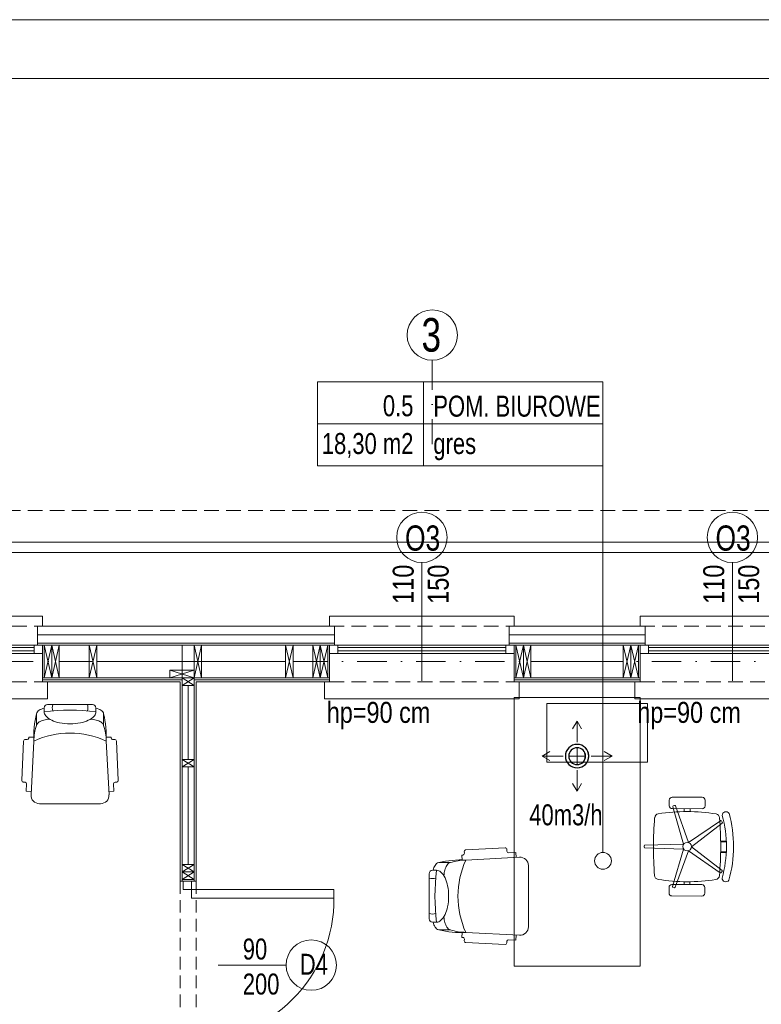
# Model space of a CAD drawing. Header units: inches. Extents: x 57112 to 98566, y -51777 to -16564.
# Tile 115 of 138: x 78641 to 79083, y -20411 to -19824. Entities that reach past the tile are written whole.
import ezdxf

# ---------------------------------------------------------------- set-up
doc = ezdxf.new("R2010")
doc.units = ezdxf.units.IN
doc.header["$MEASUREMENT"] = 0
for name, pattern in [('DASHDOT', [1, 0.5, -0.25, 0, -0.25]), ('DASHED', [0.75, 0.5, -0.25]), ('HIDDEN', [0.375, 0.25, -0.125])]:
    doc.linetypes.add(name, pattern=pattern)
doc.layers.get('0').update_dxf_attribs({"color": 251, "lineweight": 0})
for name, color, linetype, lineweight in [('## 08 Nawiew', 1, 'Continuous', 0), ('## 08 Nawiew opis', 1, 'Continuous', 0), ('## 08 WENTYL IZOLACJA', 4, 'DASHED', 18), ('## 08 Wywiew', 5, 'Continuous', 0), ('## 08 Wywiew opis', 5, 'Continuous', 0), ('A--tabelka rysunku', 7, 'Continuous', 0), ('A36-obrzeże', 252, 'Continuous', 0), ('A8-opisy pomieszczeń', 250, 'Continuous', 0), ('p-- ocieplenie-w.zew', 251, 'Continuous', 0), ('p--dach', 251, 'Continuous', 30), ('p--drzwi', 251, 'Continuous', 0), ('p--konst-słupy', 251, 'Continuous', 0), ('p--meble wyp.', 251, 'Continuous', 0), ('p--ocieplenie w.wew.', 251, 'Continuous', 0), ('p--okna', 251, 'Continuous', 0), ('p--opis drzwi', 252, 'Continuous', 0), ('p--opis okna', 251, 'Continuous', 0), ('p--opisy pomieszczeń', 250, 'Continuous', 0), ('p--osie konstr', 250, 'DASHDOT', 15), ('p--osie konstr.-NR', 250, 'DASHDOT', 15), ('p--podciąg', 251, 'Continuous', 0), ('p--płyta GK', 251, 'Continuous', 0), ('p--ściana szkielet', 251, 'Continuous', 0)]:
    doc.layers.add(name, color=color, linetype=linetype, lineweight=lineweight)
doc.styles.add('1-100', font='arial.ttf', dxfattribs={"width": 0.75, "height": 18})
doc.styles.add('1-50', font='arial.ttf', dxfattribs={"width": 0.75, "height": 12.5})
doc.styles.get("Standard").update_dxf_attribs({"font": 'arial.ttf', "width": 0.75})
doc.styles.add('STYL-1', font='arial.ttf', dxfattribs={"width": 0.75})
doc.linetypes.add('BATTING', pattern='A,0.0001,-0.1,[134,ltypeshp.shx,S=0.1,R=0,X=-0.1,Y=0],-0.2,[134,ltypeshp.shx,S=0.1,R=180,X=0.1,Y=0],-0.1', length=0.4001)

# ---------------------------------------------------------------- blocks, each defined once
blk = doc.blocks.new('drzwi-90-100')
for p, q in [((10.1, 87.38), (5.05, 87.38)), ((5.05, 87.38), (5.05, 2.53)), ((10.1, 2.53), (10.1, 87.38)), ((5.05, 2.53), (0, 2.53)), ((0, 2.53), (0, -2.53)), ((5.05, -2.53), (5.05, 2.53)), ((5.05, 2.53), (10.1, 2.53)), ((100, 2.53), (94.95, 2.53)), ((94.95, 2.53), (94.95, -2.53)), ((100, -2.53), (100, 2.53)), ((0, -2.53), (5.05, -2.53)), ((94.95, -2.53), (100, -2.53))]:
    blk.add_line(p, q)
blk.add_arc((10.8, 3.23), 84.15, 359.52334, 90.47666)
blk = doc.blocks.new('sof11_r')
for p, q in [((20.87, 36.93), (20.93, 35.93)), ((45.17, 39.11), (21.82, 37.98)), ((46.23, 38.16), (46.28, 37.16)), ((51.6, 36.44), (47.33, 36.22)), ((51.6, 36.44), (51.76, 33.45)), ((12.61, 30.34), (5.61, 30.34)), ((19.98, 34.88), (19.38, 34.85)), ((19.38, 34.85), (19.53, 31.85)), ((53.8, 33.56), (21.8, 31.85)), ((0, 23.76), (0, -3.09)), ((2, 25.76), (4.37, 25.76)), ((59.07, -7.89), (59.07, 28.56)), ((2, -5.09), (4.37, -5.09)), ((12.61, -9.66), (5.61, -9.66)), ((19.38, -14.18), (19.53, -11.18)), ((53.8, -12.88), (21.8, -11.18)), ((19.98, -14.21), (19.38, -14.18)), ((20.87, -16.26), (20.93, -15.26)), ((45.17, -18.43), (21.82, -17.31)), ((46.23, -17.49), (46.28, -16.49)), ((51.6, -15.77), (47.33, -15.54)), ((51.6, -15.77), (51.76, -12.78))]:
    blk.add_line(p, q)
for points in [[(2.23, 25.76, -0.030204), (2.78, 27.41, -0.097163), (4.32, 29.79, -0.203453), (5.61, 30.34, -0.203453)], [(8.71, 22.55, -0.01879), (8.95, 24.41, -0.054131), (9.78, 27.41, -0.097163), (11.32, 29.79, -0.203453), (12.61, 30.34, -0.203453)], [(4.37, -5.09, 0.184283), (6.75, -4.18, 0.102242), (9.43, -0.57, 0.061197), (10.93, 4.08, 0.047488), (11.52, 10.34, 0.047488), (10.93, 16.59, 0.061197), (9.43, 21.24, 0.102242), (6.75, 24.85, 0.184283), (4.37, 25.76, 0.184283)], [(2.23, -5.09, 0.030204), (2.78, -6.74, 0.097163), (4.32, -9.12, 0.203453), (5.61, -9.66, 0.203453)], [(8.71, -1.88, 0.01879), (8.95, -3.74, 0.054131), (9.78, -6.74, 0.097163), (11.32, -9.12, 0.203453), (12.61, -9.66, 0.203453)]]:
    blk.add_lwpolyline(points, format="xyb")
for centre, radius, start, end in [((19.93, 35.88), 1, 273.04478, 3.04478), ((21.87, 36.99), 1, 93.04478, 183.04478), ((45.23, 38.11), 1, 3.04478, 93.04478), ((47.28, 37.21), 1, 183.04478, 273.04478), ((18.77, -22.91), 54.85, 86.83081, 103.88055), ((21.41, 5.61), 26.24, 89.1562, 109.59965), ((68.33, 10.34), 51.27, 155.1826, 204.8174), ((54.07, 28.56), 5, 0, 93.04478), ((2, 23.76), 2, 90, 180), ((122.88, 10.34), 119.5, 172.58553, 187.41447), ((1.91, 14.05), 6.89, 73.91414, 106.08586), ((1.91, 6.62), 6.89, 253.91414, 286.08586), ((2, -3.09), 2, 180, 270), ((18.77, 43.58), 54.85, 256.11945, 273.16919), ((21.41, 15.06), 26.24, 250.40035, 270.8438), ((54.07, -7.89), 5, 266.95522, 0), ((19.93, -15.21), 1, 356.95522, 86.95522), ((21.87, -16.31), 1, 176.95522, 266.95522), ((45.23, -17.44), 1, 266.95522, 356.95522), ((47.28, -16.54), 1, 86.95522, 176.95522)]:
    blk.add_arc(centre, radius, start, end)
blk = doc.blocks.new('krzesło obrotowe')
for p, q in [((7.39, 24.53), (-7.53, 24.49)), ((-8.95, 23.07), (-8.94, 20.22)), ((-0.66, 2.03), (5.74, 20.18)), ((7.11, 19.74), (1.72, 1.26)), ((6.18, 20.4), (6.88, 20.18)), ((8.82, 20.27), (8.82, 23.12)), ((-7.51, 18.81), (7.41, 18.85)), ((-1.47, 18.82), (-1.47, 17.39)), ((1.37, 18.83), (1.37, 17.4)), ((-17.49, 12.18), (-17.07, 12.78)), ((-2.13, -0.01), (-17.42, 11.69)), ((-16.58, 12.86), (-0.66, 2.03)), ((-19.49, 2.43), (-16.69, 2.44)), ((-19.48, 2.79), (-16.68, 2.79)), ((1.72, 1.26), (20.97, 0.78)), ((21.31, 0.43), (21.32, -0.3)), ((-19.48, -2.54), (-16.67, -2.53)), ((-19.46, -2.9), (-16.67, -2.89)), ((-17.36, -11.79), (-2.13, -0.01)), ((-0.65, -2.03), (-16.51, -12.96)), ((5.85, -20.15), (-0.65, -2.03)), ((20.97, -0.66), (1.73, -1.25)), ((1.73, -1.25), (7.22, -19.7)), ((-16.99, -12.87), (-17.42, -12.28)), ((-7.41, -18.85), (7.51, -18.81)), ((-1.37, -18.83), (-1.37, -17.4)), ((1.47, -18.82), (1.47, -17.39)), ((-8.82, -23.12), (-8.82, -20.27)), ((6.99, -20.14), (6.3, -20.37)), ((8.94, -20.22), (8.95, -23.07)), ((7.53, -24.49), (-7.39, -24.53))]:
    blk.add_line(p, q)
blk.add_circle((0, 0), 2.13)
for centre, radius, start, end in [((-7.53, 23.07), 1.42, 90.1621, 180.1621), ((7.4, 23.11), 1.42, 0.1621, 90.1621), ((-7.52, 20.23), 1.42, 180.1621, 270.1621), ((6.07, 20.06), 0.355, 72.1621, 160.5763), ((6.77, 19.84), 0.355, 343.748, 72.1621), ((7.4, 20.27), 1.42, 270.1621, 0.1621), ((37.88, 0.11), 60.97, 164.3717, 195.9526), ((-19.3, 15.49), 1.86, 0.1621, 146.0387), ((37.88, 0.11), 57.42, 164.4503, 195.874), ((-14.04, 14.12), 2.13, 99.2648, 175.6008), ((0.21, -73.23), 90.64, 81.0595, 99.2648), ((13.96, 14.2), 2.13, 4.7235, 81.0595), ((-17.21, 11.98), 0.355, 144.1621, 232.5763), ((-16.78, 12.57), 0.355, 55.748, 144.1621), ((163.51, 0.46), 180.21, 175.6008, 184.7235), ((-163.51, -0.46), 180.21, 355.6008, 4.7235), ((20.96, 0.42), 0.355, 0.1621, 88.5763), ((20.96, -0.31), 0.355, 271.748, 0.1621), ((-17.14, -12.07), 0.355, 127.748, 216.1621), ((-16.71, -12.66), 0.355, 216.1621, 304.5763), ((-13.96, -14.2), 2.13, 184.7235, 261.0595), ((14.04, -14.12), 2.13, 279.2648, 355.6008), ((-19.21, -15.6), 1.86, 214.2856, 0.1621), ((-0.21, 73.23), 90.64, 261.0595, 279.2648), ((-7.4, -20.27), 1.42, 90.1621, 180.1621), ((7.52, -20.23), 1.42, 0.1621, 90.1621), ((-7.4, -23.11), 1.42, 180.1621, 270.1621), ((6.19, -20.03), 0.355, 199.748, 288.1621), ((6.88, -19.8), 0.355, 288.1621, 16.5763), ((7.53, -23.07), 1.42, 270.1621, 0.1621)]:
    blk.add_arc(centre, radius, start, end)
blk = doc.blocks.new('okno-110-33.15')
at = {"linetype": 'Continuous', "ltscale": 35}
for p, q in [((0, 39.15), (110, 39.15)), ((-3, -10), (113, -10))]:
    blk.add_line(p, q, dxfattribs=at)
for p, q in [((0, 39.15), (0, 33.15)), ((110, 33.15), (110, 39.15)), ((3, 33.15), (3, 21.95)), ((107, 21.95), (107, 33.15)), ((5, 21.95), (0, 21.95)), ((0, 21.95), (0, 16.95)), ((0, 21.95), (0, 0)), ((105, 21.95), (5, 21.95)), ((5, 16.95), (5, 21.95)), ((5, 20.61), (105, 20.61)), ((5, 18.45), (105, 18.45)), ((110, 21.95), (105, 21.95)), ((105, 21.95), (105, 16.95)), ((110, 0), (110, 21.95)), ((110, 16.95), (110, 21.95)), ((0, 16.95), (5, 16.95)), ((5, 16.95), (105, 16.95)), ((105, 16.95), (110, 16.95)), ((-3, 0), (-3, -10)), ((0, 0), (-3, 0)), ((110, 0), (113, 0)), ((113, 0), (113, -10))]:
    blk.add_line(p, q)
at = {"linetype": 'HIDDEN', "ltscale": 35}
for p, q in [((0, 33.15), (110, 33.15)), ((0, 0), (110, 0))]:
    blk.add_line(p, q, dxfattribs=at)
blk = doc.blocks.new('ukł.słupów-1K')
for p, q in [((415.6, 538.6), (411.1, 558.1)), ((411.1, 538.6), (415.6, 558.1)), ((420.1, 538.6), (415.6, 558.1)), ((415.6, 538.6), (420.1, 558.1)), ((442.4, 538.6), (437.9, 558.1)), ((437.9, 538.6), (442.4, 558.1)), ((504.9, 538.6), (500.4, 558.1)), ((500.4, 538.6), (504.9, 558.1)), ((559.45, 538.6), (554.95, 558.1)), ((554.95, 538.6), (559.45, 558.1)), ((575.65, 538.6), (571.15, 558.1)), ((571.15, 538.6), (575.65, 558.1)), ((580.15, 538.6), (575.65, 558.1)), ((575.65, 538.6), (580.15, 558.1)), ((696.65, 538.6), (692.15, 558.1)), ((692.15, 538.6), (696.65, 558.1)), ((701.15, 538.6), (696.65, 558.1)), ((696.65, 538.6), (701.15, 558.1)), ((760.65, 538.6), (756.15, 558.1)), ((756.15, 538.6), (760.65, 558.1)), ((765.15, 538.6), (760.65, 558.1)), ((760.65, 538.6), (765.15, 558.1)), ((485.9, 538.6), (500.4, 543.1)), ((485.9, 543.1), (500.4, 538.6)), ((493.4, 534.1), (500.4, 538.6)), ((493.4, 538.6), (500.4, 534.1)), ((493.4, 485.5), (500.4, 490)), ((493.4, 490), (500.4, 485.5)), ((493.4, 423), (500.4, 427.5)), ((493.4, 427.5), (500.4, 423)), ((493.4, 418.5), (500.4, 423)), ((493.4, 423), (500.4, 418.5))]:
    blk.add_line(p, q)
at = {"ltscale": 35}
blk.add_line((500.4, 418.5), (493.4, 418.5), dxfattribs=at)
for points in [[(411.1, 538.6), (411.1, 558.1)], [(580.15, 538.6), (580.15, 558.1)], [(692.15, 538.6), (692.15, 558.1)], [(765.15, 538.6), (765.15, 558.1), (765.27, 558.1)]]:
    blk.add_lwpolyline(points, dxfattribs=at)
for points in [[(411.1, 538.6), (411.1, 558.1), (415.6, 558.1), (415.6, 538.6)], [(415.6, 538.6), (415.6, 558.1), (420.1, 558.1), (420.1, 538.6)], [(437.9, 538.6), (437.9, 558.1), (442.4, 558.1), (442.4, 538.6)], [(500.4, 538.6), (500.4, 558.1), (504.9, 558.1), (504.9, 538.6)], [(554.95, 538.6), (554.95, 558.1), (559.45, 558.1), (559.45, 538.6)], [(571.15, 538.6), (571.15, 558.1), (575.65, 558.1), (575.65, 538.6)], [(575.65, 538.6), (575.65, 558.1), (580.15, 558.1), (580.15, 538.6)], [(692.15, 538.6), (692.15, 558.1), (696.65, 558.1), (696.65, 538.6)], [(696.65, 538.6), (696.65, 558.1), (701.15, 558.1), (701.15, 538.6)], [(756.15, 538.6), (756.15, 558.1), (760.65, 558.1), (760.65, 538.6)], [(760.65, 538.6), (760.65, 558.1), (765.15, 558.1), (765.15, 538.6)], [(485.9, 543.1), (500.4, 543.1), (500.4, 538.6), (485.9, 538.6)], [(493.4, 538.6), (500.4, 538.6), (500.4, 534.1), (493.4, 534.1)], [(493.4, 490), (500.4, 490), (500.4, 485.5), (493.4, 485.5)], [(493.4, 427.5), (500.4, 427.5), (500.4, 423), (493.4, 423)], [(493.4, 423), (500.4, 423), (500.4, 418.5), (493.4, 418.5)]]:
    blk.add_lwpolyline(points, close=True)

msp = doc.modelspace()

# ---------------------------------------------------------------- linework, layer by layer
at = {"layer": '## 08 Nawiew', "color": 1, "lineweight": 5, "ltscale": 5}
msp.add_line((78973.454, -20267.754, 151.8), (78973.454, -20257.754, 151.8), dxfattribs=at)
at = {"layer": '## 08 Nawiew', "lineweight": 30}
for radius, start, end in [(7, 90, 270), (7, 0, 180), (5, 90, 270), (5, 0, 180), (5, 0, 180), (5, 0, 180), (5, 0, 180), (7, 270, 90), (5, 270, 90), (7, 180, 0), (5, 180, 0), (5, 180, 0), (5, 180, 0), (5, 180, 0)]:
    msp.add_arc((78973.454, -20262.754, 151.8), radius, start, end, dxfattribs=at)
at = {"layer": '## 08 Nawiew', "color": 1, "linetype": 'Continuous', "lineweight": 30, "ltscale": 10}
for start, end in [(270, 90), (270, 90), (225, 45)]:
    msp.add_arc((78973.454, -20262.754, 151.8), 5, start, end, dxfattribs=at)
at = {"layer": '## 08 WENTYL IZOLACJA', "color": 6, "lineweight": 5, "ltscale": 10}
for start, end in [(225, 45), (270, 90)]:
    msp.add_arc((78973.454, -20262.754, 151.8), 7, start, end, dxfattribs=at)
at = {"layer": '## 08 Wywiew', "color": 1, "lineweight": 5}
for p, q in [((78973.454, -20257.754, 151.8), (78973.454, -20267.754, 151.8)), ((78978.454, -20262.754, 151.8), (78968.454, -20262.754, 151.8))]:
    msp.add_line(p, q, dxfattribs=at)
at = {"layer": '## 08 Wywiew opis', "color": 1}
for p, q in [((78973.456, -20241.952, 151.8), (78970.769, -20246.538, 151.8)), ((78973.456, -20254.377, 151.8), (78973.456, -20241.952, 151.8)), ((78973.456, -20241.952, 151.8), (78976.143, -20246.538, 151.8)), ((78965.076, -20262.753, 151.8), (78952.652, -20262.753, 151.8)), ((78952.676, -20262.753, 151.8), (78957.262, -20260.066, 151.8)), ((78952.676, -20262.753, 151.8), (78957.262, -20265.439, 151.8)), ((78981.832, -20262.753, 151.8), (78994.256, -20262.753, 151.8)), ((78994.256, -20262.753, 151.8), (78989.67, -20260.066, 151.8)), ((78994.256, -20262.753, 151.8), (78989.67, -20265.439, 151.8)), ((78973.456, -20271.132, 151.8), (78973.456, -20283.557, 151.8)), ((78973.456, -20283.557, 151.8), (78970.769, -20278.971, 151.8)), ((78973.456, -20283.557, 151.8), (78976.143, -20278.971, 151.8))]:
    msp.add_line(p, q, dxfattribs=at)
at = {"layer": 'A--tabelka rysunku', "linetype": 'Continuous', "elevation": 151.8}
for points in [[(77867.413, -21309.191), (79967.413, -21309.191), (79967.413, -19824.191), (77867.413, -19824.191)], [(77992.413, -21274.191), (79932.413, -21274.191), (79932.413, -19859.191), (77992.413, -19859.191)]]:
    msp.add_lwpolyline(points, close=True, dxfattribs=at)
at = {"layer": 'A36-obrzeże', "linetype": 'Continuous', "ltscale": 35, "elevation": 151.8}
for points in [[(78469.104, -20815.933), (78183.604, -20815.933), (78183.604, -20135.433), (79266.104, -20135.433), (79266.104, -20815.933), (78872.604, -20815.933)], [(78274.554, -20141.433), (79175.154, -20141.433)]]:
    msp.add_lwpolyline(points, dxfattribs=at)
at = {"layer": 'A8-opisy pomieszczeń'}
msp.add_line((78988.866, -20089.872, 151.8), (78988.866, -20320.139, 151.8), dxfattribs=at)
msp.add_circle((78988.866, -20325.139, 151.8), 5, dxfattribs=at)
at = {"layer": 'p-- ocieplenie-w.zew', "linetype": 'BATTING', "ltscale": 10}
for p, q in [((78828.954, -20190.433, 151.8), (78651.894, -20190.433, 151.8)), ((79013.954, -20190.433, 151.8), (78932.954, -20190.433, 151.8))]:
    msp.add_line(p, q, dxfattribs=at)
at = {"layer": 'p--dach', "linetype": 'HIDDEN', "lineweight": 20, "ltscale": 35, "elevation": 151.8}
msp.add_lwpolyline([(78164.744, -20834.793), (79284.964, -20834.793), (79284.964, -20116.573), (78164.744, -20116.573)], close=True, dxfattribs=at)
at = {"layer": 'p--meble wyp.', "linetype": 'Continuous', "lineweight": 5, "elevation": 151.8}
for points in [[(79011.044, -20227.933), (78936.044, -20227.933), (78936.044, -20387.933), (79011.044, -20387.933)], [(79015.501, -20231.414), (78955.501, -20231.414), (78955.501, -20266.414), (79015.501, -20266.414)]]:
    msp.add_lwpolyline(points, close=True, dxfattribs=at)
at = {"layer": 'p--ocieplenie w.wew.', "linetype": 'BATTING', "ltscale": 20}
for p, q in [((78682.704, -20206.383, 151.8), (78664.904, -20206.383, 151.8)), ((78745.204, -20206.383, 151.8), (78687.204, -20206.383, 151.8)), ((78751.598, -20206.383, 151.8), (78799.754, -20206.383, 151.8)), ((78804.254, -20206.383, 151.8), (78815.954, -20206.383, 151.8)), ((78945.954, -20206.383, 151.8), (79000.954, -20206.383, 151.8))]:
    msp.add_line(p, q, dxfattribs=at)
at = {"layer": 'p--ocieplenie w.wew.', "linetype": 'BATTING', "ltscale": 7}
for p, q in [((78741.704, -20220.633, 151.8), (78741.704, -20264.733, 151.8)), ((78741.704, -20327.233, 151.8), (78741.704, -20269.233, 151.8))]:
    msp.add_line(p, q, dxfattribs=at)
at = {"layer": 'p--opis drzwi', "lineweight": 0}
msp.add_line((78759.518, -20387.233, 151.8), (78800.026, -20387.233, 151.8), dxfattribs=at)
msp.add_circle((78815.026, -20387.233, 151.8), 15, dxfattribs=at)
at = {"layer": 'p--opis okna'}
for p, q in [((78880.954, -20147.471, 151.8), (78880.954, -20217.933, 151.8)), ((79065.954, -20147.471, 151.8), (79065.954, -20217.933, 151.8))]:
    msp.add_line(p, q, dxfattribs=at)
for centre in [(78880.954, -20132.471, 151.8), (79065.954, -20132.471, 151.8)]:
    msp.add_circle(centre, 15, dxfattribs=at)
at = {"layer": 'p--opisy pomieszczeń'}
for p, q in [((78881.866, -20039.872, 151.8), (78881.866, -20089.872, 151.8)), ((78988.866, -20064.872, 151.8), (78818.866, -20064.872, 151.8))]:
    msp.add_line(p, q, dxfattribs=at)
at = {"layer": 'p--opisy pomieszczeń', "elevation": 151.8}
msp.add_lwpolyline([(78818.866, -20089.872), (78988.866, -20089.872), (78988.866, -20039.872), (78818.866, -20039.872)], close=True, dxfattribs=at)
at = {"layer": 'p--osie konstr', "linetype": 'DASHDOT', "ltscale": 35}
msp.add_line((79246.104, -20206.383, 151.8), (78189.604, -20206.383, 151.8), dxfattribs=at)
at = {"layer": 'p--osie konstr.-NR', "linetype": 'DASHDOT', "ltscale": 35}
msp.add_line((78887.154, -20027.022, 151.8), (78887.154, -20077.022, 151.8), dxfattribs=at)
at = {"layer": 'p--osie konstr.-NR', "linetype": 'Continuous', "ltscale": 35}
msp.add_circle((78887.154, -20012.022, 151.8), 15, dxfattribs=at)
at = {"layer": 'p--podciąg', "linetype": 'HIDDEN', "ltscale": 30}
for p, q in [((78736.954, -20337.233, 151.8), (78736.954, -20437.233, 151.8)), ((78746.454, -20337.233, 151.8), (78746.454, -20437.233, 151.8))]:
    msp.add_line(p, q, dxfattribs=at)
at = {"layer": 'p--płyta GK', "ltscale": 35}
for p, q in [((78738.204, -20217.333, 151.8), (78654.894, -20217.333, 151.8)), ((78825.954, -20217.333, 151.8), (78745.204, -20217.333, 151.8)), ((79010.954, -20217.333, 151.8), (78935.954, -20217.333, 151.8)), ((78736.954, -20218.583, 151.8), (78654.894, -20218.583, 151.8)), ((78736.954, -20337.233, 151.8), (78736.954, -20218.583, 151.8)), ((78746.454, -20337.233, 151.8), (78746.454, -20218.583, 151.8)), ((78825.954, -20218.583, 151.8), (78746.454, -20218.583, 151.8)), ((79010.954, -20218.583, 151.8), (78935.954, -20218.583, 151.8))]:
    msp.add_line(p, q, dxfattribs=at)
at = {"layer": 'p--ściana szkielet', "ltscale": 35}
for p, q in [((78828.954, -20185.433, 151.8), (78651.894, -20185.433, 151.8)), ((79013.954, -20185.433, 151.8), (78932.954, -20185.433, 151.8)), ((78828.954, -20195.433, 151.8), (78651.894, -20195.433, 151.8)), ((78828.954, -20196.633, 151.8), (78651.894, -20196.633, 151.8)), ((78738.204, -20337.233, 151.8), (78738.204, -20196.633, 151.8)), ((78745.204, -20337.233, 151.8), (78745.204, -20196.633, 151.8)), ((79013.954, -20195.433, 151.8), (78932.954, -20195.433, 151.8)), ((79013.954, -20196.633, 151.8), (78932.954, -20196.633, 151.8)), ((78825.954, -20216.133, 151.8), (78654.894, -20216.133, 151.8)), ((79010.954, -20216.133, 151.8), (78935.954, -20216.133, 151.8)), ((78746.454, -20337.233, 151.8), (78736.954, -20337.233, 151.8))]:
    msp.add_line(p, q, dxfattribs=at)
at = {"layer": 'p--ściana szkielet', "elevation": 151.8}
for points in [[(78651.894, -20185.433), (78651.894, -20196.633), (78654.894, -20196.633), (78654.894, -20218.583)], [(78828.954, -20185.433), (78828.954, -20196.633), (78825.954, -20196.633), (78825.954, -20218.583)], [(78932.954, -20185.433), (78932.954, -20196.633), (78935.954, -20196.633), (78935.954, -20218.583)], [(79013.954, -20185.433), (79013.954, -20196.633), (79010.954, -20196.633), (79010.954, -20218.583)]]:
    msp.add_lwpolyline(points, dxfattribs=at)
at = {"layer": 'p--ściana szkielet', "ltscale": 35, "elevation": 151.8}
for points in [[(78654.894, -20218.583), (78654.894, -20196.633), (78651.894, -20196.633), (78651.894, -20185.433)], [(78825.954, -20218.583), (78825.954, -20196.633), (78828.954, -20196.633), (78828.954, -20185.433)], [(78935.954, -20218.583), (78935.954, -20196.633), (78932.954, -20196.633), (78932.954, -20185.433)], [(79010.954, -20218.583), (79010.954, -20196.633), (79013.954, -20196.633), (79013.954, -20185.433)]]:
    msp.add_lwpolyline(points, dxfattribs=at)

# ---------------------------------------------------------------- block references
at = {"layer": 'p--drzwi', "rotation": 270.0000000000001}
msp.add_blockref('drzwi-90-100', (78741.204, -20337.233, 151.8), dxfattribs=at)
at = {"layer": 'p--konst-słupy'}
msp.add_blockref('ukł.słupów-1K', (78244.804, -20754.733, 151.8), dxfattribs=at)
at = {"layer": 'p--meble wyp.', "linetype": 'Continuous', "lineweight": 5, "rotation": 270.0000000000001}
msp.add_blockref('sof11_r', (78660.99, -20232.002, 151.8), dxfattribs=at)
at = {"layer": 'p--meble wyp.', "linetype": 'Continuous', "lineweight": 5, "xscale": -1.2, "yscale": 1.2, "zscale": 1.2}
msp.add_blockref('krzesło obrotowe', (79038.977, -20316.668, 151.8), dxfattribs=at)
at = {"layer": 'p--meble wyp.', "linetype": 'Continuous', "lineweight": 5, "xscale": -1, "rotation": 180}
msp.add_blockref('sof11_r', (78885.379, -20335.856, 151.8), dxfattribs=at)
at = {"layer": 'p--okna', "linetype": 'Continuous'}
for p in [(78544.904, -20218.583, 151.8), (78825.954, -20218.583, 151.8), (79010.954, -20218.583, 151.8)]:
    msp.add_blockref('okno-110-33.15', p, dxfattribs=at)

# ---------------------------------------------------------------- texts
at = {"layer": '## 08 Nawiew opis', "insert": (78988.625, -20304.149, 151.8), "char_height": 12.5, "width": 177.1707, "attachment_point": 9, "style": 'STYL-1'}
msp.add_mtext('40m3/h', dxfattribs=at)
at = {"layer": 'p--opis drzwi', "lineweight": 0, "char_height": 12.5, "style": 'STYL-1'}
for s, insert, width, attachment_point in [('90\\P200', (78774.247, -20371.396, 151.8), 11.15966, 1), ('D4', (78824.963, -20392.971, 151.8), 65.787, 9)]:
    msp.add_mtext(s, dxfattribs=dict(at, insert=insert, width=width, attachment_point=attachment_point))
at = {"layer": 'p--opis okna'}
for s, insert, char_height, width, attachment_point, style in [('O3', (78870.921, -20140.597, 151.8), 15, 74.01038, 7, '1-50'), ('O3', (79055.921, -20140.597, 151.8), 15, 74.01038, 7, '1-50'), ('{\\W0.8;hp=90 cm}', (78886.026, -20246.734, 151.8), 12.5, 128.63421, 9, '1-100'), ('{\\W0.8;hp=90 cm}', (79071.026, -20246.734, 151.8), 12.5, 128.63421, 9, '1-100')]:
    msp.add_mtext(s, dxfattribs=dict(at, insert=insert, char_height=char_height, width=width, attachment_point=attachment_point, style=style))
at = {"layer": 'p--opis okna', "char_height": 12.5, "width": 45.287, "attachment_point": 7, "rotation": 90, "style": '1-100'}
for insert in [(78897.113, -20172.033, 151.8), (79082.113, -20172.033, 151.8)]:
    msp.add_mtext('\\W0.8;110\\P150', dxfattribs=dict(at, insert=insert))
at = {"layer": 'p--opisy pomieszczeń', "char_height": 12.5, "style": '1-50'}
for s, insert, width, attachment_point in [('POCZEKANIA', (78539.308, -20048.08, 151.8), 106.86476, 1), ('0.5', (78875.934, -20047.844, 151.8), 98, 3), ('POM. BIUROWE', (78887.797, -20048.08, 151.8), 106.86476, 1), ('18,30 m2', (78875.934, -20070.347, 151.8), 98, 3), ('gres', (78887.797, -20070.347, 151.8), 100, 1)]:
    msp.add_mtext(s, dxfattribs=dict(at, insert=insert, width=width, attachment_point=attachment_point))
at = {"layer": 'p--osie konstr.-NR', "linetype": 'Continuous', "ltscale": 35, "insert": (78892.4, -20022.151, 151.8), "char_height": 20, "width": 63.5564, "attachment_point": 9}
msp.add_mtext('3', dxfattribs=at)

doc.saveas('drawing.dxf')
